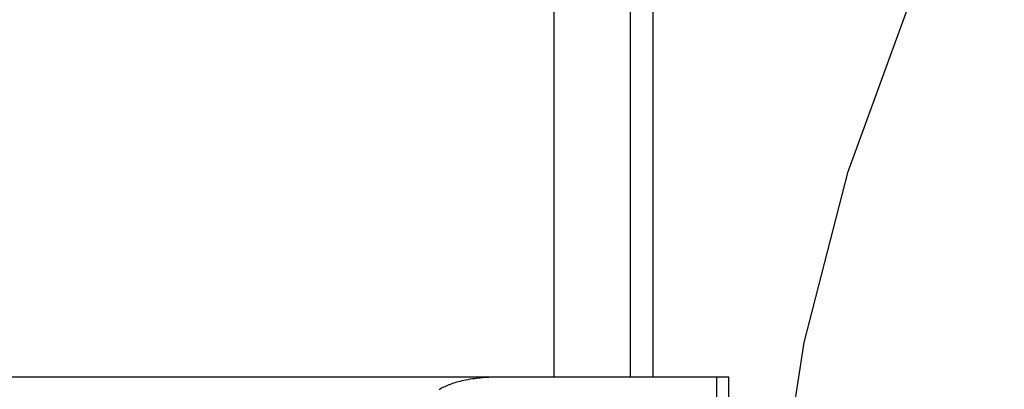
# Model space of a CAD drawing. Header units: inches. Extents: x 0 to 283, y 0 to 183.
# Tile 25 of 76: x 100.149 to 100.2882, y 95.4803 to 95.5325. Entities that reach past the tile are written whole.
import ezdxf

# ---------------------------------------------------------------- set-up
doc = ezdxf.new("R2010")
doc.units = ezdxf.units.IN
doc.header["$LTSCALE"] = 15.583333
doc.header["$MEASUREMENT"] = 0
doc.linetypes.add('HIDDEN', pattern=[0.2, 0.1, -0.1])
doc.layers.add('DEFAULT_2', color=8, linetype='HIDDEN')

msp = doc.modelspace()

# ---------------------------------------------------------------- linework, layer by layer
at = {"layer": 'DEFAULT_2', "color": 8, "linetype": 'HIDDEN'}
for p, q in [((100.2245, 95.63829), (100.2245, 95.48204)), ((100.23531, 95.63829), (100.23531, 95.48204)), ((100.23852, 95.63829), (100.23852, 95.48204)), ((100.24926, 95.48204), (99.77183, 95.48204)), ((100.24755, 95.10704), (100.24755, 95.48204)), ((100.24927, 95.10704), (100.24927, 95.48204))]:
    msp.add_line(p, q, dxfattribs=at)
msp.add_lwpolyline([(100.21673, 95.48204), (100.21624, 95.48203), (100.21576, 95.48202), (100.21531, 95.482), (100.21488, 95.48197), (100.21446, 95.48194), (100.21407, 95.48191), (100.2137, 95.48187), (100.21334, 95.48182), (100.213, 95.48178), (100.21268, 95.48173), (100.21237, 95.48167), (100.21207, 95.48162), (100.21179, 95.48156), (100.21152, 95.4815), (100.21126, 95.48144), (100.21101, 95.48137), (100.21077, 95.48131), (100.21053, 95.48124), (100.21031, 95.48117), (100.21009, 95.48109), (100.20988, 95.48102), (100.20967, 95.48094), (100.20948, 95.48086), (100.20928, 95.48078), (100.2091, 95.48069), (100.20892, 95.48061), (100.20875, 95.48052), (100.20859, 95.48043), (100.20844, 95.48034), (100.20829, 95.48024)], dxfattribs=at)
msp.add_arc((100.50477, 95.43654), 0.25, 90, 270, dxfattribs=at)

doc.saveas('drawing.dxf')
